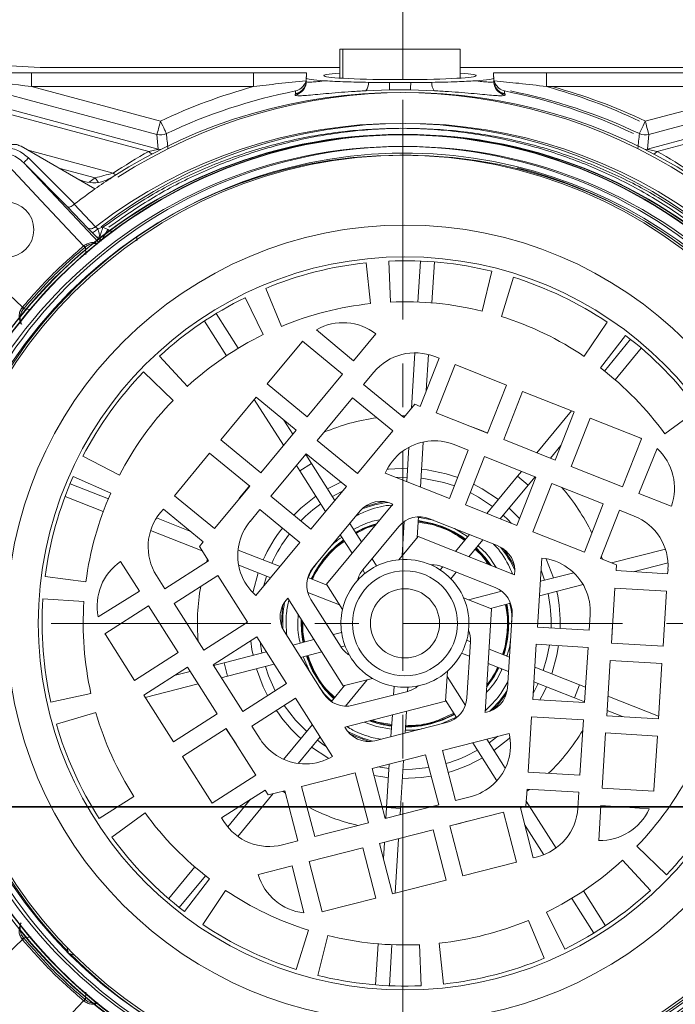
# Model space of a CAD drawing. Header units: centimetres. Extents: x -16053 to 7031, y -7778 to 254.
# Tile 91 of 256: x -12651 to -12642, y -771 to -757. Entities that reach past the tile are written whole.
import ezdxf

# ---------------------------------------------------------------- set-up
doc = ezdxf.new("R2010")
doc.units = ezdxf.units.CM
doc.header["$MEASUREMENT"] = 0
doc.linetypes.add('CENTER', pattern=[50.8, 31.75, -6.35, 6.35, -6.35])
doc.layers.get('0').update_dxf_attribs({"linetype": 'CONTINUOUS'})
doc.layers.add('DLXLUM02', color=3, linetype='CONTINUOUS')
doc.layers.add('T -  urządzenia', color=20, linetype='CONTINUOUS', lineweight=25)
doc.layers.add('T - armatura', color=250, linetype='CONTINUOUS', lineweight=30)

# ---------------------------------------------------------------- blocks, each defined once
blk = doc.blocks.new('G$C54C5291B')
at = {"layer": 'T - armatura', "linetype": 'Continuous', "lineweight": 15}
for p, q in [((17.72, 63.927), (17.72, 63.51)), ((17.72, 63.927), (17.762, 63.927)), ((17.762, 63.927), (17.762, 63.508)), ((17.762, 63.927), (18.632, 63.927)), ((18.632, 63.927), (18.632, 63.488)), ((18.632, 63.927), (19.46, 63.927)), ((19.46, 63.927), (19.46, 63.51)), ((13.39, 63.666), (12.69, 63.703)), ((17.72, 63.666), (13.39, 63.666)), ((23.79, 63.666), (19.46, 63.666)), ((19.543, 63.666), (23.873, 63.666)), ((13.263, 63.587), (16.474, 63.587)), ((13.263, 63.387), (13.263, 63.587)), ((16.474, 63.587), (17.24, 63.585)), ((16.474, 63.387), (16.474, 63.587)), ((17.235, 63.523), (17.235, 63.51)), ((17.235, 63.462), (17.235, 63.51)), ((17.24, 63.527), (17.237, 63.527)), ((17.24, 63.585), (17.24, 63.527)), ((19.94, 63.585), (20.706, 63.587)), ((19.94, 63.527), (19.94, 63.585)), ((19.944, 63.527), (19.94, 63.527)), ((19.946, 63.51), (19.946, 63.523)), ((19.946, 63.51), (19.946, 63.462)), ((20.706, 63.587), (23.918, 63.587)), ((20.706, 63.587), (20.706, 63.387)), ((24.001, 63.587), (20.789, 63.587)), ((15.076, 62.695), (12.523, 63.379)), ((13.263, 63.387), (15.128, 62.888)), ((16.474, 63.387), (13.263, 63.387)), ((17.235, 63.485), (17.231, 63.469)), ((18.132, 63.449), (18.436, 63.446)), ((18.436, 63.446), (18.744, 63.446)), ((18.744, 63.446), (19.049, 63.449)), ((19.95, 63.469), (19.946, 63.49)), ((23.918, 63.387), (20.706, 63.387)), ((20.789, 63.387), (24.001, 63.387)), ((24.001, 63.387), (22.135, 62.888)), ((22.187, 62.695), (24.74, 63.379)), ((17.074, 63.279), (17.079, 63.287)), ((17.074, 63.266), (17.074, 63.279)), ((18.439, 63.34), (18.094, 63.328)), ((18.742, 63.34), (18.439, 63.34)), ((19.086, 63.328), (18.742, 63.34)), ((20.101, 63.287), (20.107, 63.279)), ((20.107, 63.279), (20.107, 63.266)), ((14.957, 62.451), (12.566, 63.091)), ((12.583, 63.155), (15.096, 62.482)), ((24.68, 63.155), (22.167, 62.482)), ((22.306, 62.451), (24.697, 63.091)), ((15.096, 62.482), (15.076, 62.695)), ((22.167, 62.482), (22.187, 62.695)), ((14.18, 61.908), (13.112, 62.525)), ((13.213, 62.467), (14.445, 62.136)), ((13.221, 62.357), (13.887, 61.691)), ((13.786, 61.651), (13.151, 62.286)), ((13.151, 62.286), (14.232, 61.138)), ((14.185, 62.068), (13.66, 62.208)), ((14.096, 62.006), (14.185, 62.068)), ((14.072, 61.348), (13.786, 61.651)), ((13.887, 61.691), (13.881, 61.686)), ((13.881, 61.686), (14.187, 61.361)), ((14.202, 61.214), (14.136, 61.282)), ((14.248, 61.167), (14.202, 61.214)), ((14.296, 61.353), (14.223, 61.331)), ((14.366, 61.321), (14.296, 61.353)), ((14.366, 61.321), (14.424, 61.287)), ((14.788, 61.159), (14.787, 61.215)), ((14.024, 61.089), (14.017, 61.083)), ((14.043, 61.071), (14.033, 61.062)), ((14.043, 61.071), (14.051, 60.961)), ((18.165, 60.251), (18.102, 60.841)), ((18.426, 60.866), (18.453, 60.273)), ((18.849, 60.273), (18.886, 60.866)), ((19.049, 60.261), (19.086, 60.854)), ((19.777, 60.141), (19.919, 60.718)), ((20.232, 60.63), (20.054, 60.064)), ((16.649, 60.47), (16.877, 59.921)), ((16.614, 59.802), (16.352, 60.336)), ((13.134, 60.2), (13.129, 60.193)), ((13.155, 60.184), (13.147, 60.174)), ((13.257, 60.166), (13.147, 60.174)), ((16.251, 59.604), (15.932, 60.105)), ((16.082, 59.497), (15.764, 59.998)), ((21.253, 59.488), (21.584, 59.981)), ((17.383, 59.873), (17.917, 59.421)), ((17.917, 59.421), (18.241, 59.811)), ((21.849, 59.791), (21.488, 59.32)), ((17.169, 59.694), (16.668, 59.089)), ((17.179, 59.706), (17.169, 59.694)), ((17.758, 59.229), (17.179, 59.706)), ((21.544, 59.275), (21.923, 59.734)), ((18.754, 58.737), (18.804, 59.538)), ((18.97, 58.995), (19.002, 59.514)), ((21.698, 59.148), (22.077, 59.606)), ((15.114, 59.489), (15.516, 59.052)), ((18.879, 58.764), (19.154, 59.46)), ((19.154, 59.46), (19.093, 59.484)), ((19.386, 59.368), (19.113, 58.671)), ((20.13, 59.072), (19.386, 59.368)), ((15.309, 58.85), (14.881, 59.262)), ((17.247, 58.613), (17.758, 59.229)), ((18.211, 59.258), (18.064, 59.081)), ((16.668, 59.089), (17.247, 58.613)), ((18.064, 59.081), (18.644, 58.604)), ((19.856, 58.376), (20.13, 59.072)), ((20.362, 58.98), (20.088, 58.283)), ((21.106, 58.685), (20.362, 58.98)), ((16.509, 58.897), (15.998, 58.281)), ((16.905, 58.202), (16.483, 58.866)), ((17.087, 58.421), (16.509, 58.897)), ((17.904, 58.888), (17.393, 58.272)), ((18.484, 58.412), (17.904, 58.888)), ((18.644, 58.604), (18.802, 58.795)), ((18.802, 58.795), (18.879, 58.764)), ((19.113, 58.671), (19.856, 58.376)), ((20.568, 58.093), (21.069, 58.7)), ((20.832, 57.988), (21.106, 58.685)), ((22.417, 58.368), (22.897, 58.719)), ((17.04, 58.364), (16.911, 58.565)), ((18.616, 58.627), (18.663, 58.627)), ((21.338, 58.593), (21.064, 57.895)), ((22.068, 58.303), (21.338, 58.593)), ((16.576, 57.805), (17.087, 58.421)), ((17.974, 57.796), (18.484, 58.412)), ((15.998, 58.281), (16.576, 57.805)), ((17.393, 58.272), (17.974, 57.796)), ((18.884, 57.598), (18.924, 58.248)), ((20.088, 58.283), (20.832, 57.988)), ((21.807, 57.6), (22.082, 58.297)), ((22.082, 58.297), (22.068, 58.303)), ((15.838, 58.088), (15.328, 57.473)), ((16.417, 57.613), (15.838, 58.088)), ((18.688, 57.676), (18.719, 58.173)), ((19.303, 57.431), (19.577, 58.13)), ((19.577, 58.13), (19.373, 58.211)), ((20.763, 58.015), (20.915, 58.199)), ((22.304, 58.155), (22.04, 57.507)), ((14.007, 58.043), (14.534, 57.769)), ((17.234, 58.08), (16.723, 57.464)), ((17.31, 57.938), (17.226, 58.07)), ((17.814, 57.604), (17.234, 58.08)), ((19.809, 58.038), (19.536, 57.339)), ((20.553, 57.742), (19.809, 58.038)), ((17.141, 57.831), (17.092, 57.909)), ((17.141, 57.831), (17.31, 57.938)), ((17.515, 57.243), (17.141, 57.831)), ((17.649, 57.405), (17.31, 57.938)), ((18.377, 57.799), (19.303, 57.431)), ((20.287, 57.753), (20.346, 57.824)), ((21.064, 57.895), (21.807, 57.6)), ((14.409, 57.509), (13.866, 57.75)), ((19.375, 57.615), (19.224, 57.663)), ((19.259, 57.79), (19.423, 57.737)), ((19.844, 57.217), (20.287, 57.753)), ((20.279, 57.044), (20.553, 57.742)), ((20.287, 57.753), (20.442, 57.626)), ((20.442, 57.626), (20.541, 57.747)), ((14.374, 57.428), (13.821, 57.646)), ((15.906, 56.997), (16.417, 57.613)), ((17.303, 56.988), (17.814, 57.604)), ((20.039, 57.139), (20.442, 57.626)), ((20.785, 57.65), (20.511, 56.951)), ((21.528, 57.355), (20.785, 57.65)), ((14.3, 57.242), (13.748, 57.46)), ((15.328, 57.473), (15.906, 56.997)), ((16.723, 57.464), (17.303, 56.988)), ((22.04, 57.507), (22.511, 57.32)), ((15.169, 57.28), (15.127, 57.23)), ((15.745, 56.804), (15.169, 57.28)), ((16.564, 57.271), (16.424, 57.102)), ((17.144, 56.795), (16.564, 57.271)), ((18.014, 57.255), (17.334, 56.434)), ((17.525, 56.195), (18.484, 57.351)), ((19.536, 57.339), (20.279, 57.044)), ((21.255, 56.656), (21.528, 57.355)), ((21.761, 57.263), (21.487, 56.564)), ((21.975, 57.178), (21.761, 57.263)), ((15.553, 56.962), (15.07, 57.153)), ((18.622, 56.608), (18.652, 57.101)), ((18.838, 56.869), (18.857, 57.168)), ((18.841, 57.162), (19.074, 57.12)), ((19.056, 57.055), (18.852, 57.092)), ((19.059, 57.065), (18.853, 57.106)), ((18.854, 57.114), (19.061, 57.072)), ((20.01, 56.746), (19.018, 57.139)), ((15.732, 56.676), (14.985, 56.971)), ((18.031, 56.805), (17.862, 57.071)), ((18.571, 57.027), (18.051, 56.399)), ((19.377, 56.997), (19.567, 56.881)), ((20.511, 56.951), (21.255, 56.656)), ((15.692, 56.74), (15.745, 56.804)), ((17.897, 56.643), (17.727, 56.909)), ((18.85, 56.883), (18.572, 56.548)), ((18.85, 56.883), (20.246, 56.329)), ((19.391, 56.668), (19.592, 56.911)), ((19.586, 56.591), (19.787, 56.834)), ((15.824, 56.531), (15.692, 56.74)), ((16.856, 56.448), (16.25, 56.687)), ((16.507, 56.028), (17.144, 56.795)), ((21.648, 56.5), (22.425, 56.7)), ((14.823, 56.092), (14.552, 56.52)), ((15.192, 56.126), (15.824, 56.531)), ((15.794, 56.512), (15.808, 56.556)), ((18.252, 56.457), (18.186, 56.562)), ((20.639, 56.569), (20.575, 55.574)), ((21.487, 56.564), (21.717, 56.472)), ((16.721, 56.286), (16.258, 56.469)), ((18.083, 56.35), (18.051, 56.4)), ((19.17, 56.4), (19.207, 56.446)), ((19.964, 56.145), (19.207, 56.446)), ((20.679, 56.25), (20.628, 56.397)), ((21.717, 56.472), (21.712, 56.39)), ((21.712, 56.39), (22.458, 56.343)), ((21.96, 56.374), (22.463, 56.504)), ((22.458, 56.343), (22.463, 56.408)), ((13.461, 56.306), (14.05, 56.229)), ((15.069, 56.321), (15.192, 56.126)), ((15.958, 56.319), (15.326, 55.915)), ((16.386, 55.644), (15.958, 56.319)), ((17.535, 56.179), (17.257, 56.289)), ((19.324, 56.273), (19.403, 56.368)), ((20.618, 56.235), (21.1, 56.359)), ((14.228, 55.723), (14.823, 56.092)), ((17.525, 56.195), (17.758, 55.827)), ((19.581, 55.968), (20.06, 56.091)), ((20.604, 56.025), (21.235, 56.187)), ((21.696, 56.138), (21.644, 55.34)), ((22.442, 56.093), (21.696, 56.138)), ((22.391, 55.295), (22.442, 56.093)), ((14.022, 55.942), (13.429, 55.982)), ((17.77, 54.722), (16.966, 55.991)), ((17.717, 55.893), (17.257, 56.074)), ((17.302, 55.974), (17.739, 55.285)), ((19.914, 55.836), (19.509, 55.996)), ((14.956, 55.881), (14.324, 55.478)), ((15.384, 55.205), (14.956, 55.881)), ((15.326, 55.915), (15.754, 55.239)), ((19.914, 55.836), (19.818, 54.337)), ((19.897, 55.842), (20.187, 55.917)), ((20.142, 54.69), (20.209, 55.755)), ((21.324, 55.53), (21.338, 55.749)), ((15.754, 55.239), (16.386, 55.644)), ((20.575, 55.574), (21.324, 55.53)), ((21.661, 55.603), (21.648, 55.34)), ((14.324, 55.478), (14.333, 55.465)), ((14.333, 55.465), (14.753, 54.802)), ((16.52, 55.432), (15.888, 55.028)), ((16.947, 54.756), (16.52, 55.432)), ((16.913, 55.515), (17.483, 54.614)), ((17.346, 55.392), (17.041, 55.313)), ((17.746, 55.495), (17.626, 55.464)), ((19.553, 55.382), (19.609, 55.361)), ((16.566, 55.359), (16.593, 55.198)), ((17.796, 55.301), (17.738, 55.286)), ((19.557, 54.548), (19.609, 55.362)), ((19.877, 55.255), (20.17, 55.139)), ((20.559, 55.324), (20.508, 54.526)), ((21.308, 55.28), (20.559, 55.324)), ((21.257, 54.482), (21.308, 55.28)), ((21.644, 55.34), (22.391, 55.295)), ((14.753, 54.802), (15.384, 55.205)), ((16.658, 55.214), (16.046, 55.057)), ((17.459, 55.214), (17.153, 55.135)), ((17.286, 54.925), (17.19, 55.145)), ((19.48, 55.196), (19.595, 55.151)), ((15.518, 54.993), (14.886, 54.59)), ((15.945, 54.317), (15.518, 54.993)), ((15.888, 55.028), (16.316, 54.352)), ((16.046, 55.057), (15.894, 55.017)), ((16.096, 54.863), (16.046, 55.057)), ((16.77, 55.037), (16.096, 54.863)), ((19.863, 55.045), (20.157, 54.929)), ((20.538, 54.993), (21.186, 54.738)), ((21.628, 55.091), (21.577, 54.292)), ((22.376, 55.046), (21.628, 55.091)), ((22.325, 54.247), (22.376, 55.046)), ((15.557, 54.931), (15.326, 54.871)), ((16.096, 54.863), (16.007, 54.84)), ((17.77, 54.722), (18.192, 54.83)), ((18.117, 54.811), (17.802, 54.43)), ((19.246, 54.5), (19.274, 54.935)), ((19.269, 54.857), (19.534, 54.44)), ((15.67, 54.753), (14.908, 54.557)), ((16.316, 54.352), (16.947, 54.756)), ((17.788, 54.727), (17.597, 54.496)), ((18.504, 54.716), (18.497, 54.592)), ((18.704, 54.703), (18.7, 54.644)), ((20.525, 54.784), (21.112, 54.552)), ((21.186, 54.738), (21.112, 54.552)), ((21.186, 54.738), (21.272, 54.704)), ((13.543, 54.486), (14.123, 54.615)), ((14.886, 54.59), (15.314, 53.914)), ((17.081, 54.545), (16.449, 54.141)), ((17.615, 53.703), (17.081, 54.545)), ((17.911, 54.442), (18.701, 54.644)), ((20.508, 54.526), (21.257, 54.482)), ((21.112, 54.552), (21.258, 54.494)), ((21.595, 54.576), (22.327, 54.287)), ((19.246, 54.5), (17.791, 54.128)), ((19.248, 54.518), (19.408, 54.266)), ((14.194, 54.336), (13.623, 54.171)), ((15.314, 53.914), (15.945, 54.317)), ((18.479, 54.304), (18.459, 53.989)), ((18.682, 54.356), (18.663, 54.041)), ((19.414, 54.274), (19.186, 54.175)), ((20.492, 54.277), (20.441, 53.478)), ((21.241, 54.233), (20.492, 54.277)), ((21.577, 54.292), (22.325, 54.247)), ((21.582, 54.366), (21.804, 54.279)), ((16.079, 54.106), (15.448, 53.703)), ((16.507, 53.43), (16.079, 54.106)), ((16.449, 54.141), (16.567, 53.955)), ((17.323, 54.164), (16.908, 53.661)), ((18.248, 54.134), (18.073, 54.2)), ((18.187, 54.229), (18.266, 54.199)), ((18.228, 53.93), (19.261, 54.194)), ((18.466, 54.095), (18.248, 54.134)), ((18.266, 54.199), (18.47, 54.163)), ((21.19, 53.434), (21.241, 54.233)), ((17.435, 53.986), (17.118, 53.602)), ((18.314, 53.952), (18.203, 53.972)), ((20.168, 54.037), (19.202, 53.79)), ((19.843, 53.954), (20.111, 53.534)), ((19.877, 53.901), (20.001, 53.994)), ((21.561, 54.043), (21.509, 53.244)), ((22.309, 53.998), (21.561, 54.043)), ((22.259, 53.214), (22.309, 53.998)), ((19.64, 53.902), (19.989, 53.352)), ((15.448, 53.703), (15.876, 53.027)), ((18.96, 53.728), (18.185, 53.53)), ((19.149, 53.002), (18.96, 53.728)), ((19.202, 53.79), (19.392, 53.064)), ((18.185, 53.53), (18.374, 52.804)), ((18.269, 53.552), (18.431, 53.528)), ((18.435, 53.594), (18.396, 52.964)), ((18.638, 53.646), (18.595, 52.951)), ((15.876, 53.027), (16.507, 53.43)), ((17.943, 53.468), (17.167, 53.27)), ((18.132, 52.742), (17.943, 53.468)), ((20.441, 53.478), (21.19, 53.434)), ((17.167, 53.27), (17.357, 52.544)), ((21.509, 53.244), (22.257, 53.199)), ((14.242, 52.804), (14.742, 53.124)), ((16.641, 53.217), (16.01, 52.816)), ((16.758, 53.166), (16.247, 52.547)), ((16.686, 53.147), (16.641, 53.217)), ((16.925, 53.208), (16.686, 53.147)), ((16.934, 53.174), (16.896, 53.201)), ((17.115, 52.482), (16.925, 53.208)), ((19.392, 53.064), (19.604, 53.119)), ((20.425, 53.229), (20.409, 52.982)), ((20.461, 53.227), (20.423, 53.199)), ((21.174, 53.185), (20.425, 53.229)), ((21.16, 52.954), (21.174, 53.185)), ((22.257, 53.199), (22.259, 53.214)), ((16.431, 53.084), (16.101, 52.684)), ((18.374, 52.804), (19.149, 53.002)), ((18.396, 52.964), (18.386, 52.807)), ((18.595, 52.951), (18.396, 52.964)), ((20.409, 52.982), (20.329, 52.961)), ((20.329, 52.961), (20.515, 52.237)), ((20.414, 53.057), (20.845, 52.379)), ((21.493, 52.995), (21.461, 52.489)), ((22.191, 52.944), (21.493, 52.995)), ((14.905, 52.886), (14.425, 52.536)), ((16.01, 52.816), (16.045, 52.761)), ((18.595, 52.951), (18.59, 52.859)), ((20.085, 52.899), (19.31, 52.701)), ((20.273, 52.175), (20.085, 52.899)), ((17.357, 52.544), (18.132, 52.742)), ((17.984, 52.704), (17.861, 52.736)), ((19.31, 52.701), (19.498, 51.977)), ((20.391, 52.72), (20.669, 52.282)), ((19.068, 52.64), (18.293, 52.442)), ((19.256, 51.915), (19.068, 52.64)), ((16.891, 52.425), (17.115, 52.482)), ((18.293, 52.442), (18.481, 51.717)), ((18.364, 52.46), (18.35, 52.222)), ((18.568, 52.512), (18.519, 51.727)), ((22.013, 52.404), (22.441, 51.992)), ((18.05, 52.38), (17.275, 52.182)), ((18.239, 51.655), (18.05, 52.38)), ((20.515, 52.237), (20.578, 52.253)), ((15.624, 52.106), (15.246, 51.648)), ((17.033, 52.12), (16.542, 51.995)), ((17.2, 51.441), (17.033, 52.12)), ((17.275, 52.182), (17.463, 51.457)), ((19.498, 51.977), (20.273, 52.175)), ((22.208, 51.765), (21.807, 52.203)), ((15.778, 51.979), (15.4, 51.521)), ((15.474, 51.463), (15.835, 51.935)), ((18.481, 51.717), (19.256, 51.915)), ((16.069, 51.767), (15.738, 51.274)), ((21.24, 51.758), (21.559, 51.256)), ((17.478, 51.46), (18.239, 51.655)), ((21.071, 51.65), (21.39, 51.149)), ((17.463, 51.457), (17.478, 51.46)), ((20.708, 51.452), (20.97, 50.919)), ((20.674, 50.785), (20.446, 51.333)), ((17.09, 50.624), (17.268, 51.191)), ((17.546, 51.113), (17.403, 50.536)), ((13.129, 51.061), (13.134, 51.054)), ((13.147, 51.08), (13.257, 51.088)), ((13.147, 51.08), (13.155, 51.07)), ((18.273, 50.993), (18.237, 50.4)), ((18.473, 50.981), (18.436, 50.388)), ((18.896, 50.388), (18.869, 50.982)), ((19.157, 51.004), (19.22, 50.413)), ((13.778, 50.938), (13.796, 50.859)), ((13.796, 50.859), (13.882, 50.832)), ((14.051, 50.294), (14.043, 50.184)), ((14.017, 50.171), (14.024, 50.166)), ((14.033, 50.192), (14.043, 50.184))]:
    blk.add_line(p, q, dxfattribs=at)
at = {"layer": 'T - armatura', "linetype": 'CENTER', "lineweight": 15, "ltscale": 0.1}
blk.add_line((67.524, 55.627), (0, 55.627), dxfattribs=at)
at = {"layer": 'T - armatura', "linetype": 'Continuous', "lineweight": 15, "flags": 128}
for points in [[(17.079, 63.287), (17.079, 63.308), (17.079, 63.31), (17.079, 63.324)], [(20.102, 63.324), (20.102, 63.303), (20.101, 63.287)], [(15.076, 62.695), (15.078, 62.7), (15.081, 62.712), (15.086, 62.731), (15.092, 62.755), (15.1, 62.783), (15.109, 62.816), (15.118, 62.851), (15.128, 62.888)], [(15.214, 62.707), (15.212, 62.712), (15.206, 62.724), (15.198, 62.741), (15.187, 62.763), (15.174, 62.79), (15.16, 62.821), (15.144, 62.853), (15.128, 62.888)], [(22.049, 62.707), (22.052, 62.712), (22.057, 62.724), (22.065, 62.741), (22.076, 62.763), (22.089, 62.79), (22.103, 62.821), (22.119, 62.853), (22.135, 62.888)], [(22.187, 62.695), (22.185, 62.7), (22.182, 62.712), (22.177, 62.731), (22.171, 62.755), (22.163, 62.783), (22.154, 62.816), (22.145, 62.851), (22.135, 62.888)], [(12.79, 62.387), (13.404, 61.735), (14.017, 61.083)], [(15.127, 62.476), (15.114, 62.478), (15.096, 62.482)], [(18.589, 62.397), (18.749, 62.395), (18.852, 62.392)], [(22.136, 62.476), (22.149, 62.478), (22.167, 62.482)], [(14.227, 62.007), (14.207, 62.036), (14.185, 62.068)], [(14.482, 62.11), (14.464, 62.122), (14.445, 62.136)], [(13.134, 60.2), (12.482, 60.813), (11.83, 61.427)], [(19.611, 58.473), (19.769, 58.415), (19.857, 58.379)], [(18.404, 57.856), (18.421, 57.858), (18.7, 57.87)], [(18.9, 57.858), (18.983, 57.847), (19.259, 57.79)], [(17.543, 57.572), (17.617, 57.613), (17.733, 57.67)], [(18.692, 57.739), (18.689, 57.739), (18.537, 57.736)], [(19.224, 57.663), (18.959, 57.718), (18.892, 57.727)], [(16.248, 57.41), (16.271, 57.44), (16.414, 57.615)], [(17.758, 57.537), (17.649, 57.481), (17.614, 57.461)], [(19.927, 57.318), (19.722, 57.453), (19.605, 57.517)], [(19.653, 57.639), (19.778, 57.573), (20.011, 57.419)], [(17.054, 57.192), (17.156, 57.291), (17.374, 57.465)], [(18.369, 57.387), (18.274, 57.369), (18.075, 57.312)], [(20.165, 57.292), (20.227, 57.234), (20.317, 57.141)], [(20.198, 57.076), (20.151, 57.125), (20.082, 57.19)], [(19.892, 56.469), (19.813, 56.574), (19.686, 56.711)], [(19.691, 56.717), (19.819, 56.579), (19.905, 56.464)], [(20.245, 56.449), (20.198, 56.534), (20.083, 56.706)], [(20.701, 56.561), (20.708, 56.545), (20.807, 56.283)], [(21.5, 56.597), (21.503, 56.588), (21.515, 56.553)], [(16.462, 56.071), (16.466, 56.088), (16.54, 56.357)], [(16.662, 56.309), (16.645, 56.255), (16.618, 56.161)], [(16.897, 55.893), (16.885, 55.797), (16.877, 55.59)], [(16.466, 55.165), (16.45, 55.248), (16.432, 55.376)], [(20.66, 54.945), (20.714, 55.13), (20.75, 55.313)], [(20.881, 55.306), (20.857, 55.166), (20.782, 54.897)], [(16.676, 54.582), (16.614, 54.71), (16.516, 54.971)], [(19.839, 54.712), (19.942, 54.863), (20.008, 54.988)], [(20.016, 54.985), (19.949, 54.859), (19.842, 54.703)], [(20.514, 54.613), (20.52, 54.625), (20.587, 54.759)], [(20.709, 54.711), (20.673, 54.635), (20.612, 54.52)], [(19.932, 54.375), (19.998, 54.446), (20.126, 54.609)], [(16.915, 54.439), (17.079, 54.228), (17.241, 54.064)], [(16.22, 53.883), (16.092, 54.078), (16.076, 54.104)], [(18.16, 54.222), (18.375, 54.163), (18.469, 54.148)], [(17.863, 54.031), (17.951, 53.99), (18.145, 53.919)], [(20.179, 53.975), (20.166, 53.964), (19.948, 53.79)], [(17.559, 53.673), (17.544, 53.682), (17.311, 53.835)], [(17.395, 53.937), (17.485, 53.873), (17.522, 53.849)], [(18.63, 53.515), (18.768, 53.518), (19.008, 53.544)], [(18.423, 53.396), (18.339, 53.407), (18.211, 53.429)], [(19.041, 53.416), (18.901, 53.397), (18.622, 53.384)], [(19.565, 52.766), (19.467, 52.737), (19.311, 52.698)], [(11.83, 49.827), (12.482, 50.441), (13.134, 51.054)], [(14.017, 50.171), (13.404, 49.519), (12.79, 48.867)]]:
    blk.add_lwpolyline(points, dxfattribs=at)
at = {"layer": 'T - armatura', "linetype": 'Continuous', "lineweight": 15}
for centre, radius in [((18.602, 55.627), 7.07), ((18.602, 55.627), 7.065), ((18.661, 55.627), 7.07), ((18.661, 55.627), 7.065), ((18.602, 55.627), 6.895), ((18.661, 55.627), 6.895), ((18.602, 55.627), 6.77), ((18.661, 55.627), 6.77), ((12.898, 61.319), 0.4), ((18.661, 55.627), 5.759), ((18.661, 55.627), 5.3), ((18.661, 55.627), 0.759), ((18.661, 55.627), 0.5)]:
    blk.add_circle(centre, radius, dxfattribs=at)
for centre, radius, start, end in [((18.59, 55.627), 8.044, 105.2536, 115.4944), ((17.035, 63.475), 0.2, 281.1456, 359.9694), ((17.035, 63.462), 0.2, 281.1635, 359.9697), ((17.979, 63.43), 0.154, 318.5244, 7.1737), ((38.53, 63.828), 20.097, 181.0872, 181.3907), ((-1.344, 63.828), 20.092, 358.6093, 358.9129), ((19.201, 63.43), 0.154, 172.8262, 221.4757), ((20.145, 63.475), 0.2, 180.0305, 258.8544), ((20.145, 63.462), 0.2, 180.0304, 258.8365), ((18.59, 55.627), 8.044, 64.5056, 74.7464), ((18.673, 55.627), 8.044, 64.5056, 74.7464), ((18.59, 55.627), 7.675, 57.1804, 122.8196), ((18.673, 55.627), 7.675, 57.1804, 122.8196), ((18.59, 55.627), 7.844, 101.1104, 115.4944), ((18.59, 55.627), 7.844, 64.5056, 78.8896), ((18.673, 55.627), 7.844, 64.5056, 78.8896), ((18.59, 55.627), 7.229, 52.4772, 127.5228), ((18.673, 55.627), 7.229, 52.4772, 127.5228), ((15.128, 62.888), 0.2, 255.0588, 295.4354), ((57.847, 66.97), 42.846, 185.7099, 185.9952), ((-20.584, 66.97), 42.846, 354.0048, 354.2901), ((22.135, 62.888), 0.2, 244.5646, 284.9412), ((18.661, 55.627), 6.8, 224.6164, 104.3443), ((15.117, 62.609), 0.225, 224.7962, 240.3819), ((22.146, 62.609), 0.225, 299.6181, 315.2038), ((18.661, 55.627), 6.8, 104.3443, 224.2618), ((18.602, 55.627), 6.8, 315.7382, 75.6557), ((18.59, 55.627), 7.675, 122.8196, 125.0737), ((18.59, 55.627), 7.674, 125.0725, 127.7973), ((18.661, 55.627), 5.244, 96.1216, 112.567), ((18.661, 55.627), 5.244, 76.1216, 92.567), ((18.661, 55.627), 5.244, 56.1216, 72.567), ((18.661, 55.627), 5.244, 116.1216, 132.567), ((18.661, 55.627), 4.65, 96.1216, 112.567), ((18.661, 55.627), 4.65, 76.1216, 92.567), ((17.766, 59.199), 0.775, 52.1919, 119.6318), ((18.661, 55.627), 4.65, 56.1216, 72.567), ((18.661, 55.627), 4.65, 116.1216, 132.567), ((18.661, 55.627), 5.244, 36.1216, 52.567), ((18.807, 58.763), 0.775, 68.3458, 140.3428), ((18.661, 55.627), 5.244, 136.1216, 152.567), ((18.661, 55.627), 4.65, 36.1216, 52.567), ((18.661, 55.627), 4.65, 136.1216, 152.567), ((18.661, 55.627), 3, 97.7738, 112.9585), ((19.086, 57.493), 0.773, 97.0068, 156.6272), ((19.087, 57.491), 0.775, 68.3443, 97.0507), ((21.782, 57.583), 0.775, 340.1919, 47.6318), ((18.661, 55.627), 5.244, 156.1216, 172.567), ((18.661, 55.627), 3, 25.7738, 40.9585), ((18.661, 55.627), 4.65, 156.1216, 172.567), ((18.311, 57.001), 0.39, 63.7065, 139.4518), ((18.661, 55.627), 1.767, 97.985, 110.6212), ((15.724, 56.735), 0.775, 140.3458, 212.3428), ((18.661, 55.627), 2.112, 125.1635, 135.4526), ((17.02, 56.608), 0.775, 140.3443, 169.0507), ((18.871, 56.778), 0.39, 67.8717, 140.3443), ((21.689, 56.457), 0.775, 356.3458, 68.3428), ((18.661, 55.627), 2.244, 142.1475, 155.895), ((18.661, 55.627), 1.499, 105.9423, 118.6249), ((18.661, 55.627), 1.491, 106.3766, 118.6051), ((18.661, 55.627), 1.491, 54.2942, 74.5398), ((18.661, 55.627), 1.499, 54.2744, 74.5398), ((18.661, 55.627), 2.112, 142.2419, 155.7358), ((18.661, 55.627), 1.499, 126.2744, 154.6249), ((18.661, 55.627), 1.491, 126.2942, 154.6051), ((17.018, 56.608), 0.773, 169.0068, 228.6272), ((19.86, 56.385), 0.39, 351.7065, 67.4518), ((18.661, 55.627), 1.767, 25.985, 38.6212), ((14.987, 55.879), 0.775, 124.1919, 191.6318), ((18.661, 55.627), 0.925, 95.5102, 137.8825), ((18.661, 55.627), 0.925, 65.8825, 95.5102), ((20.567, 55.8), 0.773, 25.0068, 84.6272), ((17.632, 56.183), 0.39, 139.8717, 212.3443), ((18.353, 56.153), 0.39, 140.8702, 165.9508), ((19.066, 56.082), 0.39, 68.8702, 93.9508), ((18.661, 55.627), 0.925, 23.5102, 65.8825), ((18.661, 55.627), 0.925, 137.8825, 167.5102), ((18.661, 55.627), 3, 169.7738, 184.9585), ((19.82, 55.783), 0.39, 355.8717, 68.3443), ((18.661, 55.627), 2.244, 358.1475, 11.895), ((20.565, 55.798), 0.775, 356.3443, 25.0507), ((18.661, 55.627), 5.244, 176.1216, 192.567), ((17.246, 55.719), 0.39, 135.7065, 211.4518), ((18.661, 55.627), 0.925, 353.8825, 23.5102), ((18.661, 55.627), 2.112, 358.2419, 11.7358), ((18.661, 55.627), 4.65, 176.1216, 192.567), ((18.661, 55.627), 1.767, 169.985, 182.6212), ((18.661, 55.627), 0.925, 167.5102, 209.8825), ((18.661, 55.627), 1.491, 342.2942, 10.6051), ((18.661, 55.627), 1.499, 342.2744, 10.6249), ((18.661, 55.627), 1.499, 177.9423, 190.6249), ((18.661, 55.627), 1.491, 178.3766, 190.6051), ((18.661, 55.627), 0.925, 311.5102, 353.8825), ((19.219, 55.383), 0.39, 356.8702, 21.9508), ((18.066, 55.497), 0.39, 212.8702, 237.9508), ((18.661, 55.627), 1.499, 198.2744, 226.6249), ((18.661, 55.627), 1.491, 198.2942, 226.6051), ((18.661, 55.627), 0.925, 209.8825, 239.5102), ((18.661, 55.627), 2.112, 197.1635, 207.4526), ((18.661, 55.627), 0.925, 239.5102, 281.8825), ((18.661, 55.627), 0.925, 281.8825, 311.5102), ((18.601, 55.021), 0.39, 284.8702, 309.9508), ((19.752, 54.721), 0.39, 279.7065, 355.4518), ((17.815, 54.82), 0.39, 211.8717, 284.3443), ((19.167, 54.573), 0.39, 283.8717, 356.3443), ((18.661, 55.627), 1.767, 313.985, 326.6212), ((18.661, 55.627), 4.65, 196.1216, 212.567), ((18.661, 55.627), 2.244, 214.1475, 227.895), ((18.661, 55.627), 1.499, 270.2744, 298.6249), ((18.661, 55.627), 1.491, 270.2942, 298.6051), ((18.661, 55.627), 5.244, 196.1216, 212.567), ((18.137, 54.309), 0.39, 207.7065, 283.4518), ((18.661, 55.627), 1.499, 249.9423, 262.6249), ((17.222, 54.37), 0.775, 212.3443, 241.0507), ((18.661, 55.627), 1.767, 241.985, 254.6212), ((19.414, 53.868), 0.773, 313.0068, 12.6272), ((18.661, 55.627), 3, 313.7738, 328.9585), ((17.221, 54.368), 0.773, 241.0068, 300.6272), ((18.661, 55.627), 2.112, 286.2419, 299.7358), ((18.661, 55.627), 2.244, 286.1475, 299.895), ((18.661, 55.627), 4.65, 316.1216, 332.567), ((19.412, 53.869), 0.775, 284.3443, 313.0507), ((18.661, 55.627), 5.244, 316.1216, 332.567), ((18.661, 55.627), 3, 241.7738, 254.5398), ((18.661, 55.627), 4.65, 216.1216, 232.567), ((20.386, 53.004), 0.775, 284.3458, 356.3428), ((21.485, 53.264), 0.775, 268.1919, 335.6318), ((16.699, 53.176), 0.775, 212.3458, 284.3428), ((18.661, 55.627), 5.244, 216.1216, 232.567), ((18.661, 55.627), 4.65, 296.1216, 312.567), ((17.286, 52.211), 0.775, 196.1919, 263.6318), ((18.661, 55.627), 4.65, 236.1216, 252.567), ((18.661, 55.627), 5.244, 296.1216, 312.567), ((18.661, 55.627), 5.244, 236.1216, 252.567), ((18.661, 55.627), 4.65, 276.1216, 292.567), ((18.661, 55.627), 4.65, 256.1216, 272.567), ((18.661, 55.627), 5.244, 276.1216, 292.567), ((18.661, 55.627), 5.244, 256.1216, 272.567)]:
    blk.add_arc(centre, radius, start, end, dxfattribs=at)
for centre, major_axis, ratio, start_param, end_param in [((13.341, 63.566), (-1.547, 0.001), 0.013529, 4.762977, 5.267912), ((18.59, 63.523), (-1.355, 0), 0.052408, 6.228844, 6.283185), ((18.435, 63.51), (-1.2, 0), 0.052408, 0, 0.684362), ((18.59, 63.546), (-1.1, 0), 0.052408, 5.624594, 10.083369), ((18.746, 63.51), (-1.2, 0), 0.052408, 2.457231, 3.141593), ((18.59, 63.523), (-1.355, 0), 0.052408, 3.141593, 3.195934), ((13.341, 63.366), (-1.496, 0.194), 0.007121, 4.765641, 5.270576), ((18.648, 55.843), (-1.96, -7.314), 0.998886, 3.913326, 3.992722)]:
    blk.add_ellipse(centre, major_axis=major_axis, ratio=ratio, start_param=start_param, end_param=end_param, dxfattribs=at)
at = {"layer": 'T - armatura', "linetype": 'Continuous', "lineweight": 15, "extrusion": (0, 0, -1)}
blk.add_ellipse((18.615, 55.843), major_axis=(1.96, -7.314), ratio=0.998886, start_param=3.913326, end_param=3.992722, dxfattribs=at)
at = {"layer": 'T - armatura', "linetype": 'CENTER', "lineweight": 15, "ltscale": 0.1}
blk.add_open_spline([(18.632, 14.301), (18.632, 14.301), (18.632, 44.48), (18.632, 80.101)], degree=3, dxfattribs=at)
at = {"layer": 'T - armatura', "linetype": 'Continuous', "lineweight": 15}
for points, knots in [([(17.231, 63.469), (17.098, 63.457), (16.845, 63.434), (16.594, 63.402), (16.474, 63.387)], [0, 0, 0, 0, 0.525328, 1, 1, 1, 1]), ([(17.079, 63.324), (17.079, 63.324), (17.108, 63.331), (17.157, 63.356), (17.208, 63.411), (17.225, 63.453), (17.231, 63.469)], [0, 0, 0, 0, 0.003209, 0.459038, 0.801273, 1, 1, 1, 1]), ([(17.079, 63.287), (17.08, 63.287), (17.104, 63.292), (17.147, 63.308), (17.177, 63.339), (17.192, 63.354)], [0, 0, 0, 0, 0.023048, 0.543517, 1, 1, 1, 1]), ([(17.231, 63.472), (17.232, 63.463), (17.235, 63.433), (17.216, 63.388), (17.191, 63.349), (17.172, 63.332), (17.168, 63.329), (17.167, 63.328)], [0, 0, 0, 0, 0.134956, 0.449994, 0.726465, 0.978211, 1, 1, 1, 1]), ([(17.235, 63.462), (17.238, 63.458), (17.244, 63.451), (17.295, 63.451), (17.375, 63.457), (17.453, 63.465), (17.5, 63.47), (17.505, 63.471)], [0, 0, 0, 0, 0.239011, 0.485085, 0.724141, 0.970093, 1, 1, 1, 1]), ([(17.505, 63.471), (17.6, 63.466), (17.778, 63.456), (18.019, 63.451), (18.132, 63.449)], [0, 0, 0, 0, 0.5309118, 1, 1, 1, 1]), ([(19.049, 63.449), (19.112, 63.45), (19.24, 63.452), (19.462, 63.459), (19.593, 63.466), (19.675, 63.471)], [0, 0, 0, 0, 0.26269, 0.532742, 1, 1, 1, 1]), ([(19.675, 63.471), (19.68, 63.47), (19.726, 63.465), (19.804, 63.457), (19.884, 63.451), (19.936, 63.451), (19.942, 63.458), (19.946, 63.462)], [0, 0, 0, 0, 0.029907, 0.268988, 0.514915, 0.753927, 1, 1, 1, 1]), ([(20.013, 63.329), (20.012, 63.329), (20.006, 63.333), (19.983, 63.356), (19.956, 63.405), (19.941, 63.451), (19.946, 63.474), (19.946, 63.475)], [0, 0, 0, 0, 0.038715, 0.323763, 0.643354, 0.995034, 1, 1, 1, 1]), ([(19.95, 63.469), (19.956, 63.453), (19.972, 63.411), (20.023, 63.356), (20.072, 63.331), (20.101, 63.324), (20.102, 63.324)], [0, 0, 0, 0, 0.198727, 0.540962, 0.996791, 1, 1, 1, 1]), ([(20.706, 63.387), (20.574, 63.404), (20.322, 63.436), (20.069, 63.458), (19.95, 63.469)], [0, 0, 0, 0, 0.525378, 1, 1, 1, 1]), ([(20.101, 63.287), (20.1, 63.287), (20.077, 63.292), (20.033, 63.308), (20.002, 63.339), (19.988, 63.354)], [0, 0, 0, 0, 0.022916, 0.540377, 1, 1, 1, 1]), ([(17.142, 63.256), (17.123, 63.256), (17.082, 63.256), (17.077, 63.262), (17.074, 63.266)], [0, 0, 0, 0, 0.46783, 1, 1, 1, 1]), ([(18.094, 63.328), (18.025, 63.324), (17.886, 63.316), (17.692, 63.301), (17.514, 63.286), (17.358, 63.271), (17.236, 63.261), (17.164, 63.255), (17.144, 63.256), (17.142, 63.256)], [0, 0, 0, 0, 0.157194, 0.314405, 0.480669, 0.646948, 0.81336, 0.979777, 1, 1, 1, 1]), ([(20.036, 63.256), (20.035, 63.256), (20.015, 63.255), (19.944, 63.261), (19.822, 63.271), (19.666, 63.286), (19.488, 63.301), (19.294, 63.316), (19.155, 63.324), (19.086, 63.328)], [0, 0, 0, 0, 0.012071, 0.179872, 0.347669, 0.515331, 0.682979, 0.841498, 1, 1, 1, 1]), ([(20.107, 63.266), (20.104, 63.262), (20.097, 63.256), (20.056, 63.256), (20.036, 63.256)], [0, 0, 0, 0, 0.518559, 1, 1, 1, 1]), ([(22.884, 61.353), (22.685, 61.493), (22.281, 61.778), (21.618, 62.126), (20.91, 62.413), (20.16, 62.624), (19.382, 62.755), (18.59, 62.799), (17.799, 62.755), (17.02, 62.624), (16.271, 62.413), (15.562, 62.126), (14.899, 61.778), (14.496, 61.493), (14.296, 61.353)], [0, 0, 0, 0, 0.079523, 0.160678, 0.243365, 0.328299, 0.413888, 0.5, 0.586107, 0.671696, 0.756635, 0.839317, 0.920475, 1, 1, 1, 1]), ([(14.379, 61.353), (14.578, 61.493), (14.982, 61.778), (15.645, 62.126), (16.354, 62.413), (17.103, 62.624), (17.881, 62.755), (18.673, 62.799), (19.465, 62.755), (20.243, 62.624), (20.992, 62.413), (21.701, 62.126), (22.364, 61.778), (22.768, 61.493), (22.967, 61.353)], [0, 0, 0, 0, 0.079523, 0.160678, 0.243365, 0.328299, 0.413888, 0.5, 0.586107, 0.671696, 0.756635, 0.839317, 0.920475, 1, 1, 1, 1]), ([(12.877, 62.499), (12.909, 62.499), (12.973, 62.5), (13.097, 62.459), (13.171, 62.398), (13.221, 62.357)], [0, 0, 0, 0, 0.24949, 0.500397, 1, 1, 1, 1]), ([(13.112, 62.525), (13.092, 62.534), (13.051, 62.553), (12.982, 62.553), (12.925, 62.535), (12.896, 62.514), (12.885, 62.505)], [0, 0, 0, 0, 0.277055, 0.554149, 0.831202, 1, 1, 1, 1]), ([(13.151, 62.286), (13.124, 62.311), (13.071, 62.358), (12.977, 62.407), (12.893, 62.423), (12.829, 62.412), (12.803, 62.395), (12.79, 62.387)], [0, 0, 0, 0, 0.270049, 0.532525, 0.777188, 0.891552, 1, 1, 1, 1]), ([(13.151, 62.286), (13.152, 62.287), (13.154, 62.29), (13.171, 62.306), (13.194, 62.33), (13.212, 62.348), (13.221, 62.357)], [0, 0, 0, 0, 0.250002, 0.500009, 0.750002, 1, 1, 1, 1]), ([(14.957, 62.451), (14.987, 62.456), (15.034, 62.465), (15.079, 62.475), (15.095, 62.48), (15.096, 62.481), (15.096, 62.482)], [0, 0, 0, 0, 0.462796, 0.748802, 0.894237, 1, 1, 1, 1]), ([(22.306, 62.451), (22.277, 62.456), (22.229, 62.465), (22.185, 62.475), (22.168, 62.48), (22.167, 62.481), (22.167, 62.482)], [0, 0, 0, 0, 0.462796, 0.748802, 0.894237, 1, 1, 1, 1]), ([(14.431, 62.077), (14.38, 62.051), (14.28, 61.999), (14.108, 61.991), (13.984, 62.024), (13.923, 62.057), (13.91, 62.064)], [0, 0, 0, 0, 0.307501, 0.615025, 0.922621, 1, 1, 1, 1]), ([(14.185, 62.068), (14.227, 62.079), (14.316, 62.103), (14.4, 62.125), (14.445, 62.136)], [0, 0, 0, 0, 0.465446, 1, 1, 1, 1]), ([(13.881, 61.686), (13.871, 61.678), (13.852, 61.662), (13.823, 61.648), (13.799, 61.644), (13.79, 61.649), (13.786, 61.651)], [0, 0, 0, 0, 0.237912, 0.49849, 0.7489, 1, 1, 1, 1]), ([(14.072, 61.348), (14.08, 61.342), (14.097, 61.331), (14.13, 61.331), (14.161, 61.342), (14.178, 61.355), (14.187, 61.361)], [0, 0, 0, 0, 0.279855, 0.559218, 0.779567, 1, 1, 1, 1]), ([(14.223, 61.331), (14.216, 61.337), (14.202, 61.348), (14.192, 61.357), (14.187, 61.361)], [0, 0, 0, 0, 0.522729, 1, 1, 1, 1]), ([(14.136, 61.282), (14.124, 61.294), (14.1, 61.319), (14.081, 61.338), (14.072, 61.348)], [0, 0, 0, 0, 0.500006, 1, 1, 1, 1]), ([(14.136, 61.282), (14.14, 61.281), (14.148, 61.278), (14.173, 61.29), (14.199, 61.309), (14.215, 61.324), (14.223, 61.331)], [0, 0, 0, 0, 0.279836, 0.559156, 0.779529, 1, 1, 1, 1]), ([(14.249, 61.217), (14.238, 61.213), (14.218, 61.206), (14.207, 61.212), (14.202, 61.214)], [0, 0, 0, 0, 0.559109, 1, 1, 1, 1]), ([(14.223, 61.331), (14.23, 61.31), (14.243, 61.269), (14.247, 61.234), (14.249, 61.217)], [0, 0, 0, 0, 0.520029, 1, 1, 1, 1]), ([(14.296, 61.353), (14.292, 61.34), (14.283, 61.315), (14.271, 61.279), (14.259, 61.245), (14.253, 61.227), (14.249, 61.217)], [0, 0, 0, 0, 0.2500209, 0.5000441, 0.7499598, 1, 1, 1, 1]), ([(14.249, 61.217), (14.254, 61.205), (14.262, 61.18), (14.268, 61.163), (14.27, 61.155)], [0, 0, 0, 0, 0.487783, 1, 1, 1, 1]), ([(14.27, 61.155), (14.274, 61.162), (14.282, 61.176), (14.306, 61.216), (14.334, 61.265), (14.355, 61.302), (14.366, 61.321)], [0, 0, 0, 0, 0.25, 0.499998, 0.749999, 1, 1, 1, 1]), ([(14.033, 61.062), (14.032, 61.064), (14.03, 61.067), (14.021, 61.078), (14.017, 61.083)], [0, 0, 0, 0, 0.559366, 1, 1, 1, 1]), ([(14.214, 61.122), (14.213, 61.123), (14.192, 61.13), (14.146, 61.135), (14.08, 61.126), (14.042, 61.101), (14.024, 61.089)], [0, 0, 0, 0, 0.02137, 0.352035, 0.678077, 1, 1, 1, 1]), ([(14.024, 61.089), (14.029, 61.083), (14.039, 61.073), (14.042, 61.071), (14.043, 61.071)], [0, 0, 0, 0, 0.55938, 1, 1, 1, 1]), ([(14.221, 61.113), (14.202, 61.116), (14.163, 61.122), (14.098, 61.108), (14.061, 61.083), (14.043, 61.071)], [0, 0, 0, 0, 0.340941, 0.674737, 1, 1, 1, 1]), ([(14.248, 61.167), (14.25, 61.164), (14.254, 61.16), (14.256, 61.157), (14.257, 61.157), (14.257, 61.157)], [0, 0, 0, 0, 0.54475, 0.778707, 1, 1, 1, 1]), ([(13.129, 60.193), (13.116, 60.175), (13.092, 60.138), (13.082, 60.071), (13.089, 60.017), (13.101, 59.984), (13.109, 59.967), (13.111, 59.961), (13.113, 59.959)], [0, 0, 0, 0, 0.247125, 0.497379, 0.750578, 0.875649, 0.937385, 1, 1, 1, 1]), ([(13.147, 60.174), (13.134, 60.156), (13.109, 60.119), (13.096, 60.054), (13.101, 60.003), (13.113, 59.965), (13.119, 59.953), (13.122, 59.947)], [0, 0, 0, 0, 0.233539, 0.473207, 0.723248, 0.85509, 1, 1, 1, 1]), ([(13.147, 60.174), (13.146, 60.176), (13.144, 60.179), (13.133, 60.189), (13.129, 60.193)], [0, 0, 0, 0, 0.559363, 1, 1, 1, 1]), ([(13.155, 60.184), (13.153, 60.185), (13.151, 60.187), (13.139, 60.196), (13.134, 60.2)], [0, 0, 0, 0, 0.559366, 1, 1, 1, 1]), ([(17.954, 57.183), (18.015, 57.211), (18.18, 57.288), (18.364, 57.334), (18.482, 57.335), (18.484, 57.335)], [0, 0, 0, 0, 0.363217, 0.988083, 1, 1, 1, 1]), ([(17.917, 56.984), (18.006, 57.03), (18.127, 57.094), (18.261, 57.119), (18.296, 57.125)], [0, 0, 0, 0, 0.731922, 1, 1, 1, 1]), ([(18.227, 57.042), (18.222, 57.041), (18.124, 57.021), (18.037, 56.972), (17.954, 56.926)], [0, 0, 0, 0, 0.058003, 1, 1, 1, 1]), ([(19.523, 56.828), (19.454, 56.875), (19.309, 56.973), (19.142, 57.027), (19.056, 57.055)], [0, 0, 0, 0, 0.481093, 1, 1, 1, 1]), ([(17.788, 56.814), (17.752, 56.79), (17.633, 56.71), (17.479, 56.526), (17.361, 56.361), (17.326, 56.267), (17.324, 56.263)], [0, 0, 0, 0, 0.177969, 0.587905, 0.981479, 1, 1, 1, 1]), ([(17.553, 56.699), (17.58, 56.731), (17.637, 56.798), (17.712, 56.846), (17.752, 56.871)], [0, 0, 0, 0, 0.470016, 1, 1, 1, 1]), ([(19.862, 56.481), (19.834, 56.525), (19.783, 56.606), (19.709, 56.668), (19.675, 56.697)], [0, 0, 0, 0, 0.533377, 1, 1, 1, 1]), ([(19.718, 56.749), (19.754, 56.718), (19.858, 56.628), (19.93, 56.511), (19.977, 56.436)], [0, 0, 0, 0, 0.35396, 1, 1, 1, 1]), ([(19.937, 56.774), (19.942, 56.77), (20.033, 56.686), (20.131, 56.539), (20.195, 56.386), (20.213, 56.342)], [0, 0, 0, 0, 0.03441, 0.720251, 1, 1, 1, 1]), ([(17.257, 56.275), (17.261, 56.285), (17.29, 56.366), (17.341, 56.436), (17.386, 56.498)], [0, 0, 0, 0, 0.123386, 1, 1, 1, 1]), ([(16.953, 55.451), (16.946, 55.56), (16.934, 55.733), (16.97, 55.901), (16.984, 55.964)], [0, 0, 0, 0, 0.630314, 1, 1, 1, 1]), ([(20.069, 55.179), (20.076, 55.197), (20.116, 55.298), (20.141, 55.504), (20.15, 55.73), (20.119, 55.86), (20.11, 55.897)], [0, 0, 0, 0, 0.0784255, 0.4497268, 0.8432688, 1, 1, 1, 1]), ([(20.176, 55.914), (20.186, 55.874), (20.209, 55.788), (20.205, 55.698), (20.203, 55.651)], [0, 0, 0, 0, 0.4659724, 1, 1, 1, 1]), ([(17.147, 55.34), (17.137, 55.38), (17.104, 55.515), (17.112, 55.655), (17.118, 55.752)], [0, 0, 0, 0, 0.299213, 1, 1, 1, 1]), ([(17.186, 55.638), (17.184, 55.581), (17.179, 55.486), (17.202, 55.394), (17.212, 55.357)], [0, 0, 0, 0, 0.596733, 1, 1, 1, 1]), ([(20.186, 55.392), (20.18, 55.332), (20.17, 55.25), (20.14, 55.174), (20.131, 55.154)], [0, 0, 0, 0, 0.737808, 1, 1, 1, 1]), ([(17.256, 55.162), (17.292, 55.072), (17.364, 54.888), (17.504, 54.683), (17.614, 54.587), (17.648, 54.557)], [0, 0, 0, 0, 0.397106, 0.815899, 1, 1, 1, 1]), ([(20.061, 54.967), (20.059, 54.961), (20.021, 54.862), (19.947, 54.743), (19.857, 54.65), (19.837, 54.628)], [0, 0, 0, 0, 0.045824, 0.781496, 1, 1, 1, 1]), ([(19.844, 54.735), (19.901, 54.812), (19.962, 54.894), (19.996, 54.987), (19.998, 54.992)], [0, 0, 0, 0, 0.954997, 1, 1, 1, 1]), ([(17.605, 54.505), (17.567, 54.536), (17.496, 54.595), (17.446, 54.673), (17.423, 54.71)], [0, 0, 0, 0, 0.525758, 1, 1, 1, 1]), ([(20.147, 54.78), (20.111, 54.716), (20.024, 54.56), (19.895, 54.436), (19.82, 54.364)], [0, 0, 0, 0, 0.414818, 1, 1, 1, 1]), ([(18.67, 54.153), (18.72, 54.152), (18.869, 54.149), (19.11, 54.204), (19.284, 54.288), (19.369, 54.328)], [0, 0, 0, 0, 0.20545, 0.615591, 1, 1, 1, 1]), ([(18.203, 53.972), (18.102, 54.002), (17.968, 54.042), (17.851, 54.118), (17.823, 54.136)], [0, 0, 0, 0, 0.754621, 1, 1, 1, 1]), ([(18.915, 54.106), (18.886, 54.098), (18.804, 54.078), (18.72, 54.082), (18.666, 54.085)], [0, 0, 0, 0, 0.358496, 1, 1, 1, 1]), ([(13.113, 51.296), (13.111, 51.293), (13.109, 51.288), (13.102, 51.272), (13.09, 51.238), (13.082, 51.184), (13.091, 51.117), (13.116, 51.079), (13.129, 51.061)], [0, 0, 0, 0, 0.061958, 0.122868, 0.249046, 0.502782, 0.752972, 1, 1, 1, 1]), ([(13.107, 51.268), (13.106, 51.266), (13.1, 51.246), (13.096, 51.2), (13.109, 51.135), (13.134, 51.098), (13.147, 51.08)], [0, 0, 0, 0, 0.056448, 0.382541, 0.695267, 1, 1, 1, 1]), ([(13.129, 51.061), (13.134, 51.066), (13.145, 51.076), (13.146, 51.079), (13.147, 51.08)], [0, 0, 0, 0, 0.55938, 1, 1, 1, 1]), ([(13.155, 51.07), (13.153, 51.069), (13.151, 51.067), (13.139, 51.058), (13.134, 51.054)], [0, 0, 0, 0, 0.559367, 1, 1, 1, 1]), ([(13.134, 51.054), (13.271, 50.897), (13.546, 50.583), (13.86, 50.308), (14.017, 50.171)], [0, 0, 0, 0, 0.5, 1, 1, 1, 1]), ([(13.155, 51.07), (13.292, 50.914), (13.565, 50.602), (13.877, 50.329), (14.033, 50.192)], [0, 0, 0, 0, 0.5, 1, 1, 1, 1]), ([(14.033, 50.192), (14.032, 50.19), (14.03, 50.188), (14.021, 50.176), (14.017, 50.171)], [0, 0, 0, 0, 0.559366, 1, 1, 1, 1]), ([(14.043, 50.184), (14.041, 50.183), (14.038, 50.181), (14.028, 50.17), (14.024, 50.166)], [0, 0, 0, 0, 0.559364, 1, 1, 1, 1]), ([(14.024, 50.166), (14.042, 50.153), (14.08, 50.129), (14.146, 50.119), (14.196, 50.125), (14.22, 50.134), (14.226, 50.136)], [0, 0, 0, 0, 0.300919, 0.605649, 0.913965, 1, 1, 1, 1]), ([(14.043, 50.184), (14.061, 50.171), (14.098, 50.146), (14.163, 50.132), (14.201, 50.138), (14.22, 50.141)], [0, 0, 0, 0, 0.326516, 0.6616, 1, 1, 1, 1])]:
    blk.add_open_spline(points, degree=3, knots=knots, dxfattribs=at)
for points in [[(14.017, 61.083), (13.86, 60.946), (13.546, 60.671), (13.271, 60.357), (13.134, 60.2)], [(14.033, 61.062), (13.877, 60.926), (13.565, 60.652), (13.292, 60.34), (13.155, 60.184)]]:
    blk.add_open_spline(points, degree=3, dxfattribs=at)
blk = doc.blocks.new('*U309')
for p, q in [((31, 3.6), (-31, 3.6)), ((31, 3.6), (-31, 3.6)), ((-31, 3.6), (31, 3.6)), ((-31, 3.6), (31, 3.6))]:
    blk.add_line(p, q)

msp = doc.modelspace()

# ---------------------------------------------------------------- block references
at = {"layer": 'DLXLUM02', "xscale": 1.25, "yscale": 1.25, "zscale": 1.25}
msp.add_blockref('*U309', (-12637.361, -772.83), dxfattribs=at)
at = {"layer": 'T -  urządzenia', "linetype": 'ByBlock'}
msp.add_blockref('G$C54C5291B', (-12664.274, -821.304), dxfattribs=at)

doc.saveas('drawing.dxf')
